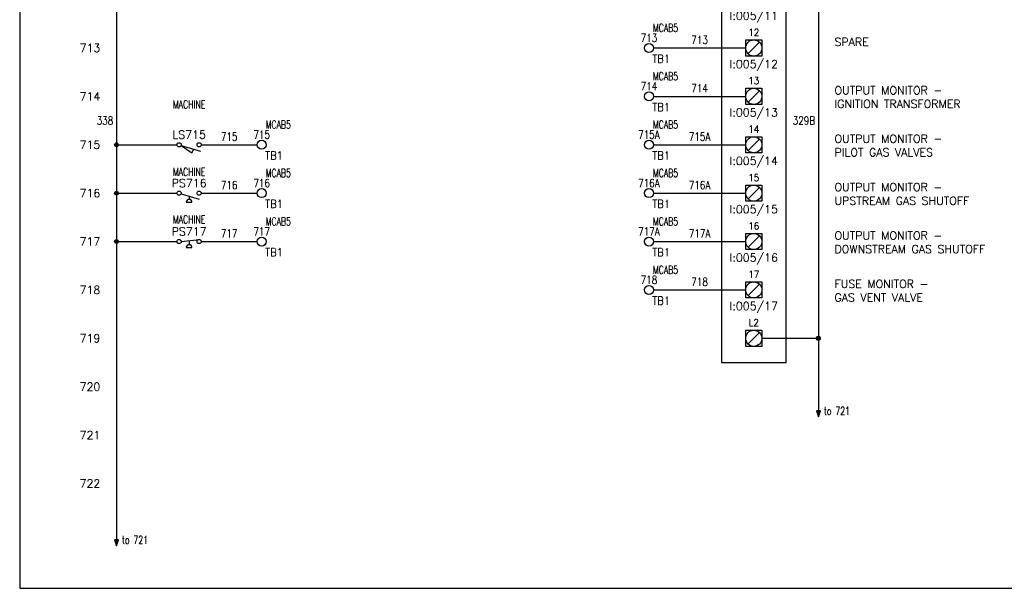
# Model space of a CAD drawing. Header units: inches. Extents: x 0 to 30, y 0 to 19.
# Tile 1 of 5: x 0 to 15.3, y 0 to 8.8. Entities that reach past the tile are written whole.
import ezdxf
from ezdxf.enums import TextEntityAlignment as Align

# ---------------------------------------------------------------- set-up
doc = ezdxf.new("R2010")
doc.units = ezdxf.units.IN
doc.header["$MEASUREMENT"] = 0
for name, color, linetype in [('BLK_14AWG', 252, 'Continuous'), ('DESC', 1, 'Continuous'), ('LOC', 140, 'Continuous'), ('MISC', 30, 'Continuous'), ('RED_18AWG', 1, 'Continuous'), ('SYMS', 7, 'Continuous'), ('TAGS', 30, 'Continuous'), ('TERMS', 6, 'Continuous'), ('WHT_16AWG', 7, 'Continuous'), ('WIRENO', 3, 'Continuous'), ('WIREREF', 52, 'Continuous'), ('XREF', 7, 'Continuous')]:
    doc.layers.add(name, color=color, linetype=linetype)
doc.layers.add('Viewports', color=3, linetype='Continuous', plot=False)
doc.styles.add('LEGACY', font='romans.shx')
doc.styles.add('WD', font='romans.shx')

# ---------------------------------------------------------------- blocks, each defined once
blk = doc.blocks.new('PLCIO_7925')
at = {"layer": 'SYMS'}
for p, q in [((-0.5, 0.5), (-0.5, -13.125)), ((0.5, -13.125), (0.5, 0.5)), ((-0.125, -8.125), (0.125, -8.125)), ((-0.125, -8.375), (-0.125, -8.125)), ((-0.125, -8.125), (0.125, -8.125)), ((-0.125, -8.375), (-0.125, -8.125)), ((0.088, -8.162), (-0.088, -8.338)), ((0.125, -8.125), (0.125, -8.375)), ((0.125, -8.125), (0.125, -8.375)), ((0.125, -8.375), (-0.125, -8.375)), ((0.125, -8.375), (-0.125, -8.375)), ((-0.125, -8.875), (0.125, -8.875)), ((-0.125, -9.125), (-0.125, -8.875)), ((-0.125, -8.875), (0.125, -8.875)), ((-0.125, -9.125), (-0.125, -8.875)), ((0.088, -8.912), (-0.088, -9.088)), ((0.125, -8.875), (0.125, -9.125)), ((0.125, -8.875), (0.125, -9.125)), ((0.125, -9.125), (-0.125, -9.125)), ((0.125, -9.125), (-0.125, -9.125)), ((-0.125, -9.625), (0.125, -9.625)), ((-0.125, -9.875), (-0.125, -9.625)), ((-0.125, -9.625), (0.125, -9.625)), ((-0.125, -9.875), (-0.125, -9.625)), ((0.088, -9.662), (-0.088, -9.838)), ((0.125, -9.625), (0.125, -9.875)), ((0.125, -9.625), (0.125, -9.875)), ((0.125, -9.875), (-0.125, -9.875)), ((0.125, -9.875), (-0.125, -9.875)), ((-0.125, -10.375), (0.125, -10.375)), ((-0.125, -10.625), (-0.125, -10.375)), ((-0.125, -10.375), (0.125, -10.375)), ((-0.125, -10.625), (-0.125, -10.375)), ((0.088, -10.412), (-0.088, -10.588)), ((0.125, -10.375), (0.125, -10.625)), ((0.125, -10.375), (0.125, -10.625)), ((0.125, -10.625), (-0.125, -10.625)), ((0.125, -10.625), (-0.125, -10.625)), ((-0.125, -11.125), (0.125, -11.125)), ((-0.125, -11.375), (-0.125, -11.125)), ((-0.125, -11.125), (0.125, -11.125)), ((-0.125, -11.375), (-0.125, -11.125)), ((0.125, -11.125), (0.125, -11.375)), ((0.125, -11.125), (0.125, -11.375)), ((0.088, -11.162), (-0.088, -11.338)), ((0.125, -11.375), (-0.125, -11.375)), ((0.125, -11.375), (-0.125, -11.375)), ((-0.125, -11.875), (0.125, -11.875)), ((-0.125, -12.125), (-0.125, -11.875)), ((-0.125, -11.875), (0.125, -11.875)), ((-0.125, -12.125), (-0.125, -11.875)), ((0.125, -11.875), (0.125, -12.125)), ((0.125, -11.875), (0.125, -12.125)), ((0.088, -11.912), (-0.088, -12.088)), ((0.125, -12.125), (-0.125, -12.125)), ((0.125, -12.125), (-0.125, -12.125)), ((-0.125, -12.625), (0.125, -12.625)), ((-0.125, -12.875), (-0.125, -12.625)), ((0.088, -12.662), (-0.088, -12.838)), ((0.125, -12.625), (0.125, -12.875)), ((0.125, -12.875), (-0.125, -12.875)), ((-0.5, -13.125), (0.5, -13.125))]:
    blk.add_line(p, q, dxfattribs=at)
for centre in [(0, -8.25), (0, -9), (0, -9.75), (0, -10.5), (0, -11.25), (0, -12), (0, -12.75)]:
    blk.add_circle(centre, 0.125, dxfattribs=at)
at = {"layer": 'SYMS', "style": 'LEGACY'}
for tag, height, width, p in [('LOC', 0.0781, 0.8, (0, 1.17)), ('MFG', 0.0781, 0.8, (0, 1.062)), ('CAT', 0.0781, 0.9, (0, 0.953)), ('DESC', 0.0781, 0.8, (0, 0.53)), ('TERM01', 0.109, 0.9, (0, 0.188)), ('TERM02', 0.109, 0.9, (0, -0.562)), ('TERM03', 0.109, 0.9, (0, -1.312)), ('TERM04', 0.109, 0.9, (0, -2.062)), ('TERM05', 0.109, 0.9, (0, -2.812)), ('TERM06', 0.109, 0.9, (0, -3.562)), ('TERM07', 0.109, 0.9, (0, -4.312)), ('TERM08', 0.109, 0.9, (0, -5.062)), ('TERM09', 0.109, 0.9, (0, -5.812)), ('TERM10', 0.109, 0.9, (0, -6.562)), ('TERM11', 0.109, 0.9, (0, -7.312)), ('TERM12', 0.109, 0.9, (0, -8.062)), ('TERM13', 0.109, 0.9, (0, -8.812)), ('TERM14', 0.109, 0.9, (0, -9.562)), ('TERM15', 0.109, 0.9, (0, -10.312)), ('TERM16', 0.109, 0.9, (0, -11.062)), ('TERM17', 0.109, 0.9, (0, -11.812)), ('TERM18', 0.109, 0.9, (0, -12.562))]:
    blk.add_attdef(tag, text='', height=height, dxfattribs=dict(at, width=width)).set_placement(p, align=Align.CENTER)
at = {"layer": 'SYMS', "linetype": 'Continuous', "style": 'LEGACY', "flags": 9}
blk.add_attdef('ASSYCODE', text='', height=0.01, dxfattribs=at).set_placement((0.23, 1.071), align=Align.CENTER)
at = {"layer": 'SYMS', "style": 'LEGACY'}
for tag, p in [('LINE1', (0, 0.812)), ('LINE2', (0, 0.656)), ('TAG', (0, 0.353))]:
    blk.add_attdef(tag, text='', height=0.109, dxfattribs=at).set_placement(p, align=Align.CENTER)
at = {"layer": 'SYMS', "style": 'LEGACY', "flags": 1}
for tag, p in [('X4TERM01', (-0.125, 0)), ('X4TERM02', (-0.125, -0.75)), ('X4TERM03', (-0.125, -1.5)), ('X4TERM04', (-0.125, -2.25)), ('X4TERM05', (-0.125, -3)), ('X4TERM06', (-0.125, -3.75)), ('X4TERM07', (-0.125, -4.5)), ('X4TERM08', (-0.125, -5.25)), ('X4TERM09', (-0.125, -6)), ('X4TERM10', (-0.125, -6.75)), ('X4TERM11', (-0.125, -7.5)), ('X4TERM12', (-0.125, -8.25)), ('X4TERM13', (-0.125, -9)), ('X4TERM14', (-0.125, -9.75)), ('X4TERM15', (-0.125, -10.5)), ('X4TERM16', (-0.125, -11.25)), ('X4TERM17', (-0.125, -12)), ('X1TERM18', (0.125, -12.75))]:
    blk.add_attdef(tag, p, '', height=0.01, dxfattribs=at)
at = {"layer": 'SYMS', "style": 'LEGACY', "width": 0.9}
for tag, p in [('TERMDESC01', (-0.172, -0.062)), ('TERMDESC02', (-0.188, -0.812)), ('TERMDESC03', (-0.188, -1.562)), ('TERMDESC04', (-0.188, -2.312)), ('TERMDESC05', (-0.188, -3.062)), ('TERMDESC06', (-0.188, -3.812)), ('TERMDESC07', (-0.188, -4.562)), ('TERMDESC08', (-0.188, -5.312)), ('TERMDESC09', (-0.188, -6.062)), ('TERMDESC10', (-0.188, -6.812)), ('TERMDESC11', (-0.188, -7.562)), ('TERMDESC12', (-0.188, -8.312)), ('TERMDESC13', (-0.188, -9.062)), ('TERMDESC14', (-0.188, -9.812)), ('TERMDESC15', (-0.188, -10.562)), ('TERMDESC16', (-0.188, -11.312)), ('TERMDESC17', (-0.188, -12.062))]:
    blk.add_attdef(tag, text='', height=0.0781, dxfattribs=at).set_placement(p, align=Align.TOP_RIGHT)
for tag, height, p in [('TERM', 0.0938, (-0.234, -0.188)), ('TERMDESC18', 0.0781, (0.188, -12.812))]:
    blk.add_attdef(tag, text='', height=height, dxfattribs=at).set_placement(p, align=Align.TOP_LEFT)
for tag, p in [('DESCA02', (1.25, -0.719)), ('DESCB02', (1.25, -0.859)), ('DESCC02', (1.25, -1)), ('DESCD02', (1.25, -1.141)), ('DESCE02', (1.25, -1.281)), ('DESCA03', (1.25, -1.469)), ('DESCB03', (1.25, -1.609)), ('DESCC03', (1.25, -1.75)), ('DESCD03', (1.25, -1.891)), ('DESCE03', (1.25, -2.031)), ('DESCA04', (1.25, -2.219)), ('DESCB04', (1.25, -2.359)), ('DESCC04', (1.25, -2.5)), ('DESCD04', (1.25, -2.641)), ('DESCE04', (1.25, -2.781)), ('DESCA05', (1.25, -2.969)), ('DESCB05', (1.25, -3.109)), ('DESCC05', (1.25, -3.25)), ('DESCD05', (1.25, -3.391)), ('DESCE05', (1.25, -3.531)), ('DESCA06', (1.25, -3.719)), ('DESCB06', (1.25, -3.859)), ('DESCC06', (1.25, -4)), ('DESCD06', (1.25, -4.141)), ('DESCE06', (1.25, -4.281)), ('DESCA07', (1.25, -4.469)), ('DESCB07', (1.25, -4.609)), ('DESCC07', (1.25, -4.75)), ('DESCD07', (1.25, -4.891)), ('DESCE07', (1.25, -5.031)), ('DESCA08', (1.25, -5.219)), ('DESCB08', (1.25, -5.359)), ('DESCC08', (1.25, -5.5)), ('DESCD08', (1.25, -5.641)), ('DESCE08', (1.25, -5.781)), ('DESCA09', (1.25, -5.969)), ('DESCB09', (1.25, -6.109)), ('DESCC09', (1.25, -6.25)), ('DESCD09', (1.25, -6.391)), ('DESCE09', (1.25, -6.531)), ('DESCA10', (1.25, -6.719)), ('DESCB10', (1.25, -6.859)), ('DESCC10', (1.25, -7)), ('DESCD10', (1.25, -7.141)), ('DESCE10', (1.25, -7.281)), ('DESCA11', (1.25, -7.469)), ('DESCB11', (1.25, -7.609)), ('DESCC11', (1.25, -7.75)), ('DESCD11', (1.25, -7.891)), ('DESCE11', (1.25, -8.031)), ('DESCA12', (1.25, -8.219)), ('DESCB12', (1.25, -8.359)), ('DESCC12', (1.25, -8.5)), ('DESCD12', (1.25, -8.641)), ('DESCE12', (1.25, -8.781)), ('DESCA13', (1.25, -8.969)), ('DESCB13', (1.25, -9.109)), ('DESCC13', (1.25, -9.25)), ('DESCD13', (1.25, -9.391)), ('DESCE13', (1.25, -9.531)), ('DESCA14', (1.25, -9.719)), ('DESCB14', (1.25, -9.859)), ('DESCC14', (1.25, -10)), ('DESCD14', (1.25, -10.141)), ('DESCE14', (1.25, -10.281)), ('DESCA15', (1.25, -10.469)), ('DESCB15', (1.25, -10.609)), ('DESCC15', (1.25, -10.75)), ('DESCD15', (1.25, -10.891)), ('DESCE15', (1.25, -11.031)), ('DESCA16', (1.25, -11.219)), ('DESCB16', (1.25, -11.359)), ('DESCC16', (1.25, -11.5)), ('DESCD16', (1.25, -11.641)), ('DESCE16', (1.25, -11.781)), ('DESCA17', (1.25, -11.969)), ('DESCB17', (1.25, -12.109)), ('DESCC17', (1.25, -12.25)), ('DESCD17', (1.25, -12.391)), ('DESCE17', (1.25, -12.531))]:
    blk.add_attdef(tag, p, '', height=0.109, dxfattribs=at)
at = {"layer": 'SYMS', "style": 'LEGACY'}
for tag, p in [('TAGA02', (0, -0.938)), ('TAGA03', (0, -1.688)), ('TAGA04', (0, -2.438)), ('TAGA05', (0, -3.188)), ('TAGA06', (0, -3.938)), ('TAGA07', (0, -4.688)), ('TAGA08', (0, -5.438)), ('TAGA09', (0, -6.188)), ('TAGA10', (0, -6.938)), ('TAGA11', (0, -7.688)), ('TAGA12', (0, -8.438)), ('TAGA13', (0, -9.188)), ('TAGA14', (0, -9.938)), ('TAGA15', (0, -10.688)), ('TAGA16', (0, -11.438)), ('TAGA17', (0, -12.188))]:
    blk.add_attdef(tag, text='', height=0.109, dxfattribs=at).set_placement(p, align=Align.TOP_CENTER)
blk = doc.blocks.new('HLS11')
at = {"linetype": 'Continuous'}
for p, q in [((-0.125, -0.01), (0.041, -0.124)), ((-0.125, -0.01), (0.179, -0.097)), ((0.041, -0.124), (0.073, -0.067))]:
    blk.add_line(p, q, dxfattribs=at)
for centre in [(-0.155, 0), (0.155, 0)]:
    blk.add_circle(centre, 0.0322)
at = {"style": 'WD', "width": 0.7}
for tag, p in [('INST', (0, 0.719)), ('LOC', (0, 0.562)), ('DESC1', (0, 0.406)), ('DESC2', (0, 0.25)), ('XREF', (0, -0.299)), ('WDTAGALT', (0.006, -0.438))]:
    blk.add_attdef(tag, text='', height=0.125, dxfattribs=at).set_placement(p, align=Align.CENTER)
at = {"style": 'WD'}
blk.add_attdef('TAG1', text='', height=0.125, dxfattribs=at).set_placement((0, 0.094), align=Align.CENTER)
for tag, p, height, flags in [('X4TERM01', (-0.188, 0), 0.0125, 1), ('CONTACT', (0.038, 0.02), 0.01, 1), ('FAMILY', (0.038, 0.037), 0.01, 9), ('X1TERM02', (0.188, 0), 0.0125, 1)]:
    blk.add_attdef(tag, p, '', height=height, dxfattribs=dict(at, flags=flags))
for tag, p in [('X2LINK', (0, 0.031)), ('X8LINK', (0, -0.156))]:
    blk.add_attdef(tag, p, '', height=0.01, dxfattribs=at)
at = {"linetype": 'Continuous', "style": 'WD', "flags": 9}
for tag, p in [('CAT', (0.063, -0.007)), ('ASSYCODE', (0.062, -0.047)), ('MFG', (0.063, -0.027))]:
    blk.add_attdef(tag, text='', height=0.01, dxfattribs=at).set_placement(p, align=Align.CENTER)
at = {"linetype": 'Continuous', "style": 'WD', "flags": 8}
blk.add_attdef('TERM01', text='', height=0.125, dxfattribs=at).set_placement((-0.25, -0.031), align=Align.TOP_RIGHT)
blk.add_attdef('TERM02', text='', height=0.125, dxfattribs=at).set_placement((0.25, -0.031), align=Align.TOP_LEFT)
blk = doc.blocks.new('HPS12')
at = {"linetype": 'Continuous'}
blk.add_line((-0.123, 0.002), (0.159, 0.033), dxfattribs=at)
for p, q in [((0, 0.015), (0, -0.049)), ((-0.044, -0.094), (0.044, -0.094))]:
    blk.add_line(p, q)
for centre in [(-0.155, 0), (0.155, 0)]:
    blk.add_circle(centre, 0.0322)
blk.add_arc((0, -0.094), 0.0442, 0, 180)
at = {"style": 'WD', "width": 0.7}
for tag, p in [('DESC1', (0, 0.781)), ('DESC2', (0, 0.625)), ('INST', (0, 0.451)), ('LOC', (0, 0.281)), ('XREF', (0, -0.314))]:
    blk.add_attdef(tag, text='', height=0.125, dxfattribs=at).set_placement(p, align=Align.CENTER)
at = {"style": 'WD'}
blk.add_attdef('TAG1', text='', height=0.125, dxfattribs=at).set_placement((0, 0.094), align=Align.CENTER)
for tag, p, height, flags in [('X4TERM01', (-0.188, 0), 0.0125, 1), ('CONTACT', (0.038, 0.02), 0.01, 1), ('FAMILY', (0.038, 0.037), 0.01, 9), ('X1TERM02', (0.188, 0), 0.0125, 1)]:
    blk.add_attdef(tag, p, '', height=height, dxfattribs=dict(at, flags=flags))
for tag, p in [('X2LINK', (0, 0.094)), ('X8LINK', (0, -0.125))]:
    blk.add_attdef(tag, p, '', height=0.01, dxfattribs=at)
at = {"linetype": 'Continuous', "style": 'WD', "flags": 9}
for tag, p in [('CAT', (0.063, -0.007)), ('ASSYCODE', (0.066, -0.049)), ('MFG', (0.063, -0.027))]:
    blk.add_attdef(tag, text='', height=0.01, dxfattribs=at).set_placement(p, align=Align.CENTER)
at = {"linetype": 'Continuous', "style": 'WD', "flags": 8}
blk.add_attdef('TERM01', text='', height=0.125, dxfattribs=at).set_placement((-0.25, -0.031), align=Align.TOP_RIGHT)
blk.add_attdef('TERM02', text='', height=0.125, dxfattribs=at).set_placement((0.25, -0.031), align=Align.TOP_LEFT)
at = {"style": 'WD', "width": 0.7}
for tag, p in [('RATING1', (0.247, -0.317)), ('WDTAGALT', (0.247, -0.473))]:
    blk.add_attdef(tag, p, '', height=0.125, dxfattribs=at)
blk = doc.blocks.new('HPS11')
at = {"linetype": 'Continuous'}
blk.add_line((-0.125, -0.01), (0.157, -0.091), dxfattribs=at)
for p, q in [((-0.044, -0.141), (0.044, -0.141)), ((0, -0.046), (0, -0.096))]:
    blk.add_line(p, q)
for centre in [(-0.155, 0), (0.155, 0)]:
    blk.add_circle(centre, 0.0322)
blk.add_arc((0, -0.141), 0.0442, 0, 180)
at = {"style": 'WD', "width": 0.7}
for tag, p in [('DESC1', (0, 0.75)), ('DESC2', (0, 0.594)), ('INST', (0, 0.435)), ('LOC', (0, 0.266)), ('XREF', (0, -0.316))]:
    blk.add_attdef(tag, text='', height=0.125, dxfattribs=at).set_placement(p, align=Align.CENTER)
at = {"style": 'WD'}
blk.add_attdef('TAG1', text='', height=0.125, dxfattribs=at).set_placement((0, 0.094), align=Align.CENTER)
for tag, p, height, flags in [('X4TERM01', (-0.188, 0), 0.0125, 1), ('CONTACT', (0.038, 0.02), 0.01, 1), ('FAMILY', (0.038, 0.037), 0.01, 9), ('X1TERM02', (0.188, 0), 0.0125, 1)]:
    blk.add_attdef(tag, p, '', height=height, dxfattribs=dict(at, flags=flags))
for tag, p in [('X2LINK', (0, 0.031)), ('X8LINK', (0, -0.172))]:
    blk.add_attdef(tag, p, '', height=0.01, dxfattribs=at)
at = {"linetype": 'Continuous', "style": 'WD', "flags": 9}
for tag, p in [('CAT', (0.063, -0.007)), ('ASSYCODE', (0.062, -0.047)), ('MFG', (0.063, -0.027))]:
    blk.add_attdef(tag, text='', height=0.01, dxfattribs=at).set_placement(p, align=Align.CENTER)
at = {"linetype": 'Continuous', "style": 'WD', "flags": 8}
blk.add_attdef('TERM01', text='', height=0.125, dxfattribs=at).set_placement((-0.25, -0.031), align=Align.TOP_RIGHT)
blk.add_attdef('TERM02', text='', height=0.125, dxfattribs=at).set_placement((0.25, -0.031), align=Align.TOP_LEFT)
at = {"style": 'WD', "width": 0.7}
for tag, p in [('RATING1', (0.258, -0.304)), ('WDTAGALT', (0.258, -0.46))]:
    blk.add_attdef(tag, p, '', height=0.125, dxfattribs=at)
blk = doc.blocks.new('WDDOT')
for radius in [0.03, 0.0187, 0.00929]:
    blk.add_circle((0, 0), radius)
blk = doc.blocks.new('HA1S4')
for points in [[(0, 0), (-0.031, 0), (0, -0.094), (0.031, 0), (0, 0)], [(0.016, -0.011), (-0.016, -0.011), (0, -0.058), (0.016, -0.011)]]:
    blk.add_lwpolyline(points)
at = {"style": 'WD', "width": 0.7}
for tag, p in [('DESC1', (0.088, 0.113)), ('XREF', (0.088, -0.062))]:
    blk.add_attdef(tag, p, '', height=0.125, dxfattribs=at)
at = {"style": 'WD', "flags": 1}
for tag, p in [('X2TERM01', (0, 0)), ('SIGCODE', (0.035, -0.083))]:
    blk.add_attdef(tag, p, '', height=0.01, dxfattribs=at)
at = {"style": 'WD', "width": 0.8, "flags": 8}
blk.add_attdef('WIRENO', text='', height=0.125, dxfattribs=at).set_placement((0, -0.259), align=Align.CENTER)
blk = doc.blocks.new('HT0W02')
blk.add_circle((0, 0), 0.0699)
at = {"style": 'WD'}
for tag, p, width in [('INST', (0.062, 0.42), 0.7), ('LOC', (0.062, 0.25), 0.7), ('DESC1', (0.053, -0.385), 0.8)]:
    blk.add_attdef(tag, p, '', height=0.125, dxfattribs=dict(at, width=width))
at = {"linetype": 'Continuous', "style": 'WD', "width": 0.8, "flags": 8}
blk.add_attdef('WIRENO', text='', height=0.125, dxfattribs=at).set_placement((0, 0.094), align=Align.CENTER)
at = {"style": 'WD', "flags": 1}
for tag, p, height in [('X4TERM01', (-0.07, 0), 0.0125), ('X4TERMDESC01', (-0.055, -0.023), 0.025), ('X2TERMDESC01', (-0.006, 0.029), 0.025), ('X2TERM01', (0, 0.07), 0.0125), ('STRIPSEQ', (0, 0), 0.00125), ('X1TERMDESC01', (0.039, -0.003), 0.025), ('X1TERM01', (0.07, 0), 0.0125), ('LINKTERM', (0, -0.002), 0.00125), ('X8TERM01', (0, -0.07), 0.0125), ('X8TERMDESC01', (0, -0.054), 0.025)]:
    blk.add_attdef(tag, p, '', height=height, dxfattribs=at)
at = {"linetype": 'Continuous', "style": 'WD'}
for tag, p, height, width, flags in [('TAGSTRIP', (0.053, -0.229), 0.125, 0.9, 8), ('CAT', (0.213, -0.406), 0.109, 0.8, 1), ('DESC2', (0.053, -0.541), 0.125, 0.8, 8), ('DESC3', (0.053, -0.698), 0.125, 0.8, 8)]:
    blk.add_attdef(tag, p, '', height=height, dxfattribs=dict(at, width=width, flags=flags))
at = {"linetype": 'Continuous', "style": 'WD', "width": 0.8, "flags": 1}
blk.add_attdef('MFG', text='', height=0.109, dxfattribs=at).set_placement((0.088, -0.406), align=Align.RIGHT)
at = {"style": 'WD', "width": 0.7, "flags": 1}
blk.add_attdef('ASSYCODE', (0.062, -0.281), '', height=0.01, dxfattribs=at)
blk = doc.blocks.new('WD_WNV')
at = {"linetype": 'Continuous', "style": 'WD', "width": 0.8}
blk.add_attdef('WIRENO', text='', height=0.125, dxfattribs=at).set_placement((-0.05, 0), align=Align.MIDDLE_RIGHT)
at = {"style": 'WD', "flags": 1}
for tag, p in [('W01USER', (-0.062, 0.094)), ('W02USER', (-0.062, 0.086)), ('W03USER', (-0.062, 0.078)), ('W04USER', (-0.062, 0.07)), ('W05USER', (-0.062, 0.062)), ('W06USER', (-0.062, 0.055)), ('W07USER', (-0.062, 0.047)), ('W08USER', (-0.062, 0.039)), ('W09USER', (-0.062, 0.031)), ('W10USER', (-0.062, 0.023))]:
    blk.add_attdef(tag, text='', height=0.005, dxfattribs=at).set_placement(p, align=Align.CENTER)
blk = doc.blocks.new('WD_WNH')
at = {"linetype": 'Continuous', "style": 'WD', "width": 0.8}
blk.add_attdef('WIRENO', text='', height=0.125, dxfattribs=at).set_placement((0, 0.062), align=Align.CENTER)
at = {"style": 'WD', "flags": 1}
for tag, p in [('W01USER', (0, 0.078)), ('W02USER', (0, 0.07)), ('W03USER', (0, 0.062)), ('W04USER', (0, 0.055)), ('W05USER', (0, 0.047)), ('W06USER', (0, 0.039)), ('W07USER', (0, 0.031)), ('W08USER', (0, 0.023)), ('W09USER', (0, 0.016)), ('W10USER', (0, 0.008))]:
    blk.add_attdef(tag, text='', height=0.005, dxfattribs=at).set_placement(p, align=Align.CENTER)

msp = doc.modelspace()

# ---------------------------------------------------------------- linework, layer by layer
at = {"layer": 'BLK_14AWG'}
for p, q in [((1.5, 17.75), (1.5, 0.75)), ((1.5, 6.875), (2.437, 6.875)), ((1.5, 6.125), (2.437, 6.125)), ((1.5, 5.375), (2.437, 5.375))]:
    msp.add_line(p, q, dxfattribs=at)
at = {"layer": 'RED_18AWG'}
for p, q in [((9.82, 8.375), (11.25, 8.375)), ((9.82, 7.625), (11.25, 7.625)), ((2.812, 6.875), (3.68, 6.875)), ((9.82, 6.875), (11.25, 6.875)), ((2.812, 6.125), (3.68, 6.125)), ((9.82, 6.125), (11.25, 6.125)), ((2.812, 5.375), (3.68, 5.375)), ((9.82, 5.375), (11.25, 5.375)), ((9.82, 4.625), (11.25, 4.625))]:
    msp.add_line(p, q, dxfattribs=at)
at = {"layer": 'Viewports'}
msp.add_lwpolyline([(0, 0), (30, 0), (30, 19.02), (0, 19.02)], close=True, dxfattribs=at)
at = {"layer": 'WHT_16AWG'}
for p, q in [((12.375, 17.75), (12.375, 2.75)), ((11.5, 3.875), (12.375, 3.875))]:
    msp.add_line(p, q, dxfattribs=at)

# ---------------------------------------------------------------- block references
ref = msp.add_blockref('PLCIO_7925', (11.375, 16.625))
ref.add_attrib('TAGA11', 'I:005/11', dxfattribs={"layer": 'TAGS', "height": 0.125, "style": 'WD'}).set_placement((11.375, 8.938), align=Align.TOP_CENTER)
ref.add_attrib('TERM12', '12', dxfattribs={"layer": 'TERMS', "height": 0.1094, "style": 'WD', "width": 0.9}).set_placement((11.375, 8.562), align=Align.CENTER)
ref.add_attrib('TAGA12', 'I:005/12', dxfattribs={"layer": 'TAGS', "height": 0.125, "style": 'WD'}).set_placement((11.375, 8.188), align=Align.TOP_CENTER)
ref.add_attrib('DESCA12', 'SPARE', (12.625, 8.406), dxfattribs={"layer": 'DESC', "height": 0.125, "style": 'WD'})
ref.add_attrib('TERM13', '13', dxfattribs={"layer": 'TERMS', "height": 0.1094, "style": 'WD', "width": 0.9}).set_placement((11.375, 7.812), align=Align.CENTER)
ref.add_attrib('TAGA13', 'I:005/13', dxfattribs={"layer": 'TAGS', "height": 0.125, "style": 'WD'}).set_placement((11.375, 7.438), align=Align.TOP_CENTER)
ref.add_attrib('DESCA13', 'OUTPUT MONITOR -', (12.625, 7.656), dxfattribs={"layer": 'DESC', "height": 0.125, "style": 'WD'})
ref.add_attrib('DESCB13', 'IGNITION TRANSFORMER', (12.625, 7.445), dxfattribs={"layer": 'DESC', "height": 0.125, "style": 'WD'})
ref.add_attrib('TERM14', '14', dxfattribs={"layer": 'TERMS', "height": 0.1094, "style": 'WD', "width": 0.9}).set_placement((11.375, 7.062), align=Align.CENTER)
ref.add_attrib('TAGA14', 'I:005/14', dxfattribs={"layer": 'TAGS', "height": 0.125, "style": 'WD'}).set_placement((11.375, 6.688), align=Align.TOP_CENTER)
ref.add_attrib('DESCA14', 'OUTPUT MONITOR -', (12.625, 6.906), dxfattribs={"layer": 'DESC', "height": 0.125, "style": 'WD'})
ref.add_attrib('DESCB14', 'PILOT GAS VALVES', (12.625, 6.695), dxfattribs={"layer": 'DESC', "height": 0.125, "style": 'WD'})
ref.add_attrib('TERM15', '15', dxfattribs={"layer": 'TERMS', "height": 0.1094, "style": 'WD', "width": 0.9}).set_placement((11.375, 6.312), align=Align.CENTER)
ref.add_attrib('TAGA15', 'I:005/15', dxfattribs={"layer": 'TAGS', "height": 0.125, "style": 'WD'}).set_placement((11.375, 5.938), align=Align.TOP_CENTER)
ref.add_attrib('DESCA15', 'OUTPUT MONITOR -', (12.625, 6.156), dxfattribs={"layer": 'DESC', "height": 0.125, "style": 'WD'})
ref.add_attrib('DESCB15', 'UPSTREAM GAS SHUTOFF ', (12.625, 5.945), dxfattribs={"layer": 'DESC', "height": 0.125, "style": 'WD'})
ref.add_attrib('TERM16', '16', dxfattribs={"layer": 'TERMS', "height": 0.1094, "style": 'WD', "width": 0.9}).set_placement((11.375, 5.562), align=Align.CENTER)
ref.add_attrib('TAGA16', 'I:005/16', dxfattribs={"layer": 'TAGS', "height": 0.125, "style": 'WD'}).set_placement((11.375, 5.188), align=Align.TOP_CENTER)
ref.add_attrib('DESCA16', 'OUTPUT MONITOR -', (12.625, 5.406), dxfattribs={"layer": 'DESC', "height": 0.125, "style": 'WD'})
ref.add_attrib('DESCB16', 'DOWNSTREAM GAS SHUTOFF ', (12.625, 5.195), dxfattribs={"layer": 'DESC', "height": 0.125, "style": 'WD'})
ref.add_attrib('TERM17', '17', dxfattribs={"layer": 'TERMS', "height": 0.1094, "style": 'WD', "width": 0.9}).set_placement((11.375, 4.812), align=Align.CENTER)
ref.add_attrib('TAGA17', 'I:005/17', dxfattribs={"layer": 'TAGS', "height": 0.125, "style": 'WD'}).set_placement((11.375, 4.438), align=Align.TOP_CENTER)
ref.add_attrib('DESCA17', 'FUSE MONITOR -', (12.625, 4.656), dxfattribs={"layer": 'DESC', "height": 0.125, "style": 'WD'})
ref.add_attrib('DESCB17', 'GAS VENT VALVE', (12.625, 4.445), dxfattribs={"layer": 'DESC', "height": 0.125, "style": 'WD'})
ref.add_attrib('TERM18', 'L2', dxfattribs={"layer": 'TERMS', "height": 0.1094, "style": 'WD', "width": 0.9}).set_placement((11.375, 4.062), align=Align.CENTER)
at = {"layer": 'SYMS'}
ref = msp.add_blockref('HT0W02', (9.75, 8.375), dxfattribs=at)
ref.add_attrib('WIRENO', '713', dxfattribs={"layer": 'WIREREF', "linetype": 'Continuous', "height": 0.125, "style": 'WD', "width": 0.8, "flags": 8}).set_placement((9.75, 8.469), align=Align.CENTER)
ref.add_attrib('LOC', 'MCAB5', (9.812, 8.625), dxfattribs={"layer": 'LOC', "height": 0.125, "style": 'WD', "width": 0.7})
ref.add_attrib('TAGSTRIP', 'TB1', (9.803, 8.146), dxfattribs={"layer": 'TAGS', "linetype": 'Continuous', "height": 0.125, "style": 'WD', "width": 0.9, "flags": 8})
ref = msp.add_blockref('HT0W02', (9.75, 7.625), dxfattribs=at)
ref.add_attrib('WIRENO', '714', dxfattribs={"layer": 'WIREREF', "linetype": 'Continuous', "height": 0.125, "style": 'WD', "width": 0.8, "flags": 8}).set_placement((9.75, 7.719), align=Align.CENTER)
ref.add_attrib('LOC', 'MCAB5', (9.812, 7.875), dxfattribs={"layer": 'LOC', "height": 0.125, "style": 'WD', "width": 0.7})
ref.add_attrib('TAGSTRIP', 'TB1', (9.803, 7.396), dxfattribs={"layer": 'TAGS', "linetype": 'Continuous', "height": 0.125, "style": 'WD', "width": 0.9, "flags": 8})
ref = msp.add_blockref('HLS11', (2.625, 6.875), dxfattribs=at)
ref.add_attrib('LOC', 'MACHINE', dxfattribs={"layer": 'LOC', "height": 0.125, "style": 'WD', "width": 0.7}).set_placement((2.625, 7.438), align=Align.CENTER)
ref.add_attrib('TAG1', 'LS715', dxfattribs={"layer": 'TAGS', "height": 0.125, "style": 'WD'}).set_placement((2.625, 6.969), align=Align.CENTER)
ref = msp.add_blockref('HT0W02', (3.75, 6.875), dxfattribs=at)
ref.add_attrib('WIRENO', '715', dxfattribs={"layer": 'WIREREF', "linetype": 'Continuous', "height": 0.125, "style": 'WD', "width": 0.8, "flags": 8}).set_placement((3.75, 6.969), align=Align.CENTER)
ref.add_attrib('LOC', 'MCAB5', (3.812, 7.125), dxfattribs={"layer": 'LOC', "height": 0.125, "style": 'WD', "width": 0.7})
ref.add_attrib('TAGSTRIP', 'TB1', (3.803, 6.646), dxfattribs={"layer": 'TAGS', "linetype": 'Continuous', "height": 0.125, "style": 'WD', "width": 0.9, "flags": 8})
ref = msp.add_blockref('HT0W02', (9.75, 6.875), dxfattribs=at)
ref.add_attrib('WIRENO', '715A', dxfattribs={"layer": 'WIREREF', "linetype": 'Continuous', "height": 0.125, "style": 'WD', "width": 0.8, "flags": 8}).set_placement((9.75, 6.969), align=Align.CENTER)
ref.add_attrib('LOC', 'MCAB5', (9.812, 7.125), dxfattribs={"layer": 'LOC', "height": 0.125, "style": 'WD', "width": 0.7})
ref.add_attrib('TAGSTRIP', 'TB1', (9.803, 6.646), dxfattribs={"layer": 'TAGS', "linetype": 'Continuous', "height": 0.125, "style": 'WD', "width": 0.9, "flags": 8})
for p in [(1.5, 6.875), (1.5, 6.125), (1.5, 5.375), (12.375, 3.875)]:
    msp.add_blockref('WDDOT', p, dxfattribs=at)
ref = msp.add_blockref('HPS11', (2.625, 6.125), dxfattribs=at)
ref.add_attrib('LOC', 'MACHINE', dxfattribs={"layer": 'LOC', "height": 0.125, "style": 'WD', "width": 0.7}).set_placement((2.625, 6.391), align=Align.CENTER)
ref.add_attrib('TAG1', 'PS716', dxfattribs={"layer": 'TAGS', "height": 0.125, "style": 'WD'}).set_placement((2.625, 6.219), align=Align.CENTER)
ref = msp.add_blockref('HT0W02', (3.75, 6.125), dxfattribs=at)
ref.add_attrib('WIRENO', '716', dxfattribs={"layer": 'WIREREF', "linetype": 'Continuous', "height": 0.125, "style": 'WD', "width": 0.8, "flags": 8}).set_placement((3.75, 6.219), align=Align.CENTER)
ref.add_attrib('LOC', 'MCAB5', (3.812, 6.375), dxfattribs={"layer": 'LOC', "height": 0.125, "style": 'WD', "width": 0.7})
ref.add_attrib('TAGSTRIP', 'TB1', (3.803, 5.896), dxfattribs={"layer": 'TAGS', "linetype": 'Continuous', "height": 0.125, "style": 'WD', "width": 0.9, "flags": 8})
ref = msp.add_blockref('HT0W02', (9.75, 6.125), dxfattribs=at)
ref.add_attrib('WIRENO', '716A', dxfattribs={"layer": 'WIREREF', "linetype": 'Continuous', "height": 0.125, "style": 'WD', "width": 0.8, "flags": 8}).set_placement((9.75, 6.219), align=Align.CENTER)
ref.add_attrib('LOC', 'MCAB5', (9.812, 6.375), dxfattribs={"layer": 'LOC', "height": 0.125, "style": 'WD', "width": 0.7})
ref.add_attrib('TAGSTRIP', 'TB1', (9.803, 5.896), dxfattribs={"layer": 'TAGS', "linetype": 'Continuous', "height": 0.125, "style": 'WD', "width": 0.9, "flags": 8})
ref = msp.add_blockref('HPS12', (2.625, 5.375), dxfattribs=at)
ref.add_attrib('LOC', 'MACHINE', dxfattribs={"layer": 'LOC', "height": 0.125, "style": 'WD', "width": 0.7}).set_placement((2.625, 5.656), align=Align.CENTER)
ref.add_attrib('TAG1', 'PS717', dxfattribs={"layer": 'TAGS', "height": 0.125, "style": 'WD'}).set_placement((2.625, 5.469), align=Align.CENTER)
ref = msp.add_blockref('HT0W02', (3.75, 5.375), dxfattribs=at)
ref.add_attrib('WIRENO', '717', dxfattribs={"layer": 'WIREREF', "linetype": 'Continuous', "height": 0.125, "style": 'WD', "width": 0.8, "flags": 8}).set_placement((3.75, 5.469), align=Align.CENTER)
ref.add_attrib('LOC', 'MCAB5', (3.812, 5.625), dxfattribs={"layer": 'LOC', "height": 0.125, "style": 'WD', "width": 0.7})
ref.add_attrib('TAGSTRIP', 'TB1', (3.803, 5.146), dxfattribs={"layer": 'TAGS', "linetype": 'Continuous', "height": 0.125, "style": 'WD', "width": 0.9, "flags": 8})
ref = msp.add_blockref('HT0W02', (9.75, 5.375), dxfattribs=at)
ref.add_attrib('WIRENO', '717A', dxfattribs={"layer": 'WIREREF', "linetype": 'Continuous', "height": 0.125, "style": 'WD', "width": 0.8, "flags": 8}).set_placement((9.75, 5.469), align=Align.CENTER)
ref.add_attrib('LOC', 'MCAB5', (9.812, 5.625), dxfattribs={"layer": 'LOC', "height": 0.125, "style": 'WD', "width": 0.7})
ref.add_attrib('TAGSTRIP', 'TB1', (9.803, 5.146), dxfattribs={"layer": 'TAGS', "linetype": 'Continuous', "height": 0.125, "style": 'WD', "width": 0.9, "flags": 8})
ref = msp.add_blockref('HT0W02', (9.75, 4.625), dxfattribs=at)
ref.add_attrib('WIRENO', '718', dxfattribs={"layer": 'WIREREF', "linetype": 'Continuous', "height": 0.125, "style": 'WD', "width": 0.8, "flags": 8}).set_placement((9.75, 4.719), align=Align.CENTER)
ref.add_attrib('LOC', 'MCAB5', (9.812, 4.875), dxfattribs={"layer": 'LOC', "height": 0.125, "style": 'WD', "width": 0.7})
ref.add_attrib('TAGSTRIP', 'TB1', (9.803, 4.396), dxfattribs={"layer": 'TAGS', "linetype": 'Continuous', "height": 0.125, "style": 'WD', "width": 0.9, "flags": 8})
ref = msp.add_blockref('HA1S4', (12.375, 2.75), dxfattribs=at)
ref.add_attrib('XREF', 'to 721', (12.463, 2.688), dxfattribs={"layer": 'XREF', "height": 0.125, "style": 'WD', "width": 0.7})
ref = msp.add_blockref('HA1S4', (1.5, 0.75), dxfattribs=at)
ref.add_attrib('XREF', 'to 721', (1.587, 0.688), dxfattribs={"layer": 'XREF', "height": 0.125, "style": 'WD', "width": 0.7})
at = {"layer": 'WIRENO'}
ref = msp.add_blockref('WD_WNH', (10.535, 8.375), dxfattribs=at)
ref.add_attrib('WIRENO', '713', dxfattribs={"linetype": 'Continuous', "height": 0.125, "style": 'WD', "width": 0.8}).set_placement((10.535, 8.438), align=Align.CENTER)
ref = msp.add_blockref('WD_WNH', (10.535, 7.625), dxfattribs=at)
ref.add_attrib('WIRENO', '714', dxfattribs={"linetype": 'Continuous', "height": 0.125, "style": 'WD', "width": 0.8}).set_placement((10.535, 7.688), align=Align.CENTER)
ref = msp.add_blockref('WD_WNV', (1.5, 7.25), dxfattribs=at)
ref.add_attrib('WIRENO', '338', dxfattribs={"linetype": 'Continuous', "height": 0.125, "style": 'WD', "width": 0.8}).set_placement((1.45, 7.25), align=Align.MIDDLE_RIGHT)
ref = msp.add_blockref('WD_WNV', (12.375, 7.25), dxfattribs=at)
ref.add_attrib('WIRENO', '329B', dxfattribs={"linetype": 'Continuous', "height": 0.125, "style": 'WD', "width": 0.8}).set_placement((12.325, 7.25), align=Align.MIDDLE_RIGHT)
ref = msp.add_blockref('WD_WNH', (3.246, 6.875), dxfattribs=at)
ref.add_attrib('WIRENO', '715', dxfattribs={"linetype": 'Continuous', "height": 0.125, "style": 'WD', "width": 0.8}).set_placement((3.246, 6.938), align=Align.CENTER)
ref = msp.add_blockref('WD_WNH', (10.535, 6.875), dxfattribs=at)
ref.add_attrib('WIRENO', '715A', dxfattribs={"linetype": 'Continuous', "height": 0.125, "style": 'WD', "width": 0.8}).set_placement((10.535, 6.938), align=Align.CENTER)
ref = msp.add_blockref('WD_WNH', (3.246, 6.125), dxfattribs=at)
ref.add_attrib('WIRENO', '716', dxfattribs={"linetype": 'Continuous', "height": 0.125, "style": 'WD', "width": 0.8}).set_placement((3.246, 6.188), align=Align.CENTER)
ref = msp.add_blockref('WD_WNH', (10.535, 6.125), dxfattribs=at)
ref.add_attrib('WIRENO', '716A', dxfattribs={"linetype": 'Continuous', "height": 0.125, "style": 'WD', "width": 0.8}).set_placement((10.535, 6.188), align=Align.CENTER)
ref = msp.add_blockref('WD_WNH', (3.246, 5.375), dxfattribs=at)
ref.add_attrib('WIRENO', '717', dxfattribs={"linetype": 'Continuous', "height": 0.125, "style": 'WD', "width": 0.8}).set_placement((3.246, 5.438), align=Align.CENTER)
ref = msp.add_blockref('WD_WNH', (10.535, 5.375), dxfattribs=at)
ref.add_attrib('WIRENO', '717A', dxfattribs={"linetype": 'Continuous', "height": 0.125, "style": 'WD', "width": 0.8}).set_placement((10.535, 5.438), align=Align.CENTER)
ref = msp.add_blockref('WD_WNH', (10.535, 4.625), dxfattribs=at)
ref.add_attrib('WIRENO', '718', dxfattribs={"linetype": 'Continuous', "height": 0.125, "style": 'WD', "width": 0.8}).set_placement((10.535, 4.688), align=Align.CENTER)

# ---------------------------------------------------------------- texts
at = {"layer": 'MISC', "style": 'WD'}
for s, p in [('713', (1.25, 8.375)), ('714', (1.25, 7.625)), ('715', (1.25, 6.875)), ('716', (1.25, 6.125)), ('717', (1.25, 5.375)), ('718', (1.25, 4.625)), ('719', (1.25, 3.875)), ('720', (1.25, 3.125)), ('721', (1.25, 2.375)), ('722', (1.25, 1.625))]:
    msp.add_text(s, height=0.125, dxfattribs=at).set_placement(p, align=Align.MIDDLE_RIGHT)

doc.saveas('drawing.dxf')
